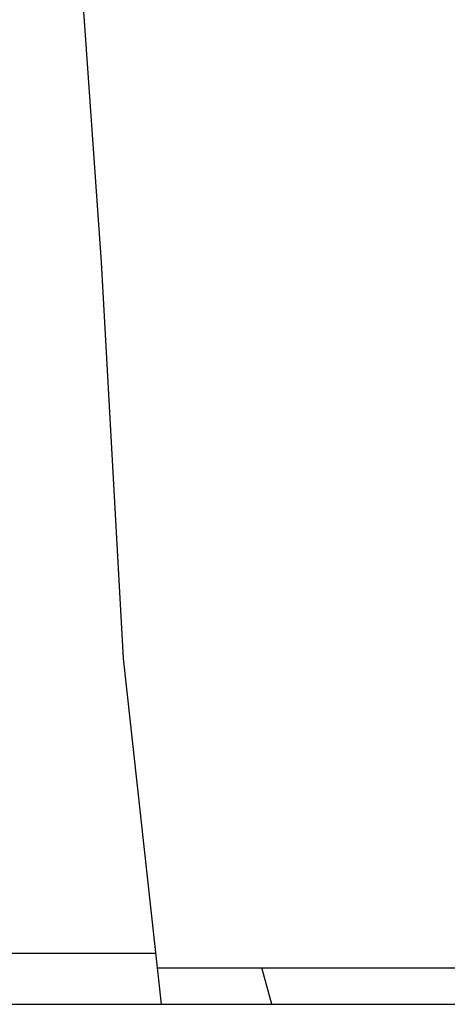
# Model space of a CAD drawing. Header units: centimetres. Extents: x 1912 to 37354, y 4932 to 6633.
# Tile 28 of 236: x 13861.56 to 13862.73, y 5621.79 to 5624.48. Entities that reach past the tile are written whole.
import ezdxf

# ---------------------------------------------------------------- set-up
doc = ezdxf.new("R2010")
doc.units = ezdxf.units.CM
doc.layers.add('$_urządzenia', color=250, linetype='Continuous')

# ---------------------------------------------------------------- blocks, each defined once
blk = doc.blocks.new('A$C92957c0b')
at = {"layer": '$_urządzenia'}
h = blk.add_hatch(dxfattribs=at)
h.set_pattern_fill('_USER', color=256, scale=11.9003414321, angle=285.0000000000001, pattern_type=0)
h.set_pattern_definition([(285.0000000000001, (-1585.0724248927, -2113.6056866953), (11.49484713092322, 3.080035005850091), [])])
h.paths.add_polyline_path([(-212.1184111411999, -1126), (-212.1184111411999, -1127), (-226.9642974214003, -1127), (-227.0064522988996, -1126.756970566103), (-227.0480494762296, -1126.509294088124), (-227.0890889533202, -1126.256970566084), (-227.1295707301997, -1126)])
for p, q in [((-229.0811104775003, -1099.0824711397), (-228.5336698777, -1106.74937655)), ((-228.5336698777, -1106.74937655), (-227.9372186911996, -1117.558112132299)), ((-227.9372186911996, -1117.558112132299), (-226.8972159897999, -1127)), ((-300, -1125.6), (-227.0514228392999, -1125.6)), ((-227.0073637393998, -1126), (-212.1184111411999, -1126)), ((-298.5999999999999, -1127), (-226.8972159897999, -1127)), ((-226.8972159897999, -1127), (-212.1184111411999, -1127))]:
    blk.add_line(p, q, dxfattribs=at)

msp = doc.modelspace()

# ---------------------------------------------------------------- block references
at = {"layer": '$_urządzenia', "xscale": 0.1, "yscale": 0.1, "zscale": 0.1}
msp.add_blockref('A$C92957c0b', (13884.63789510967, 5734.494039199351), dxfattribs=at)

doc.saveas('drawing.dxf')
